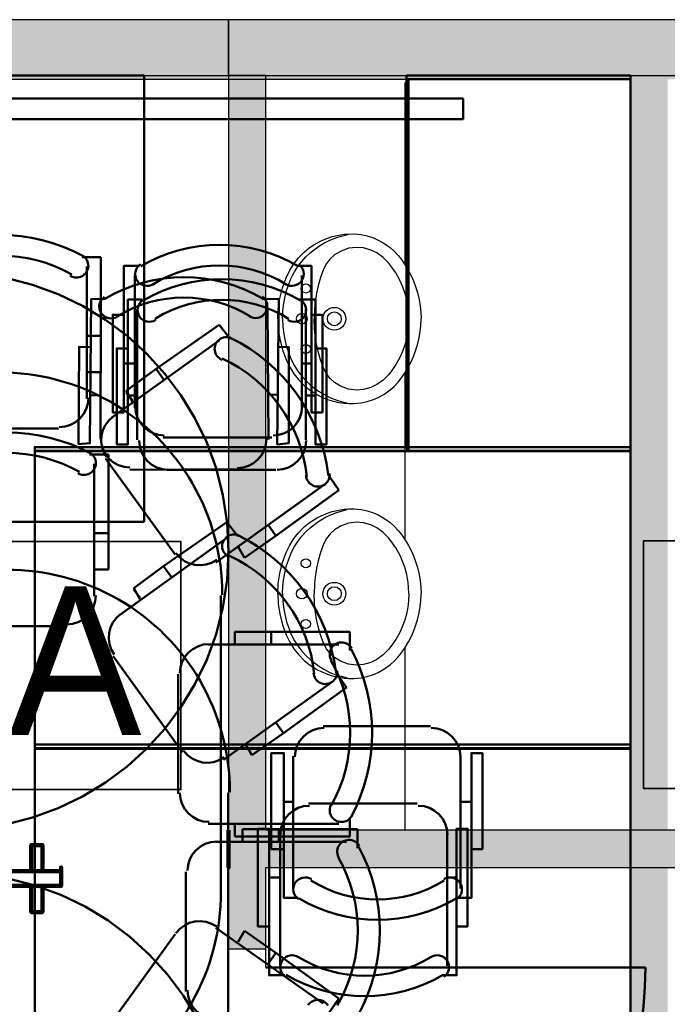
# Model space of a CAD drawing. Header units: metres. Extents: x -1 to 430, y -6 to 31.
# Tile 32 of 169: x 402.7 to 404.44, y 25.58 to 28.23. Entities that reach past the tile are written whole.
import ezdxf

# ---------------------------------------------------------------- set-up
doc = ezdxf.new("R2010")
doc.units = ezdxf.units.M
doc.linetypes.add('CONTINUA', pattern=[0])
doc.linetypes.add('VERDECKT', pattern=[9.525, 6.35, -3.175])
for name, color, linetype, lineweight in [('3D P1 MURS EXISTENTS', 7, 'CONTINUA', 25), ('3D P2 MURS', 7, 'CONTINUA', 25), ('3D P3 MURS', 7, 'CONTINUA', 25), ('3D P4 MURS', 7, 'CONTINUA', 25), ('3D P5 MURS', 7, 'CONTINUA', 25), ('3D PA MURS', 7, 'CONTINUA', 25), ('3D PA MURS NOUS', 7, 'CONTINUA', 25), ('DISPOSICIÓ FUSTERIES INT  PA', 7, 'CONTINUA', 25), ('P1 MOBLES', 7, 'CONTINUA', 25), ('P2 MOBLES 2D', 7, 'CONTINUA', 25), ('P3 MOBLES', 7, 'CONTINUA', 25), ('P4 MOBLES', 7, 'CONTINUA', 25), ('P5 MOBLES', 7, 'CONTINUA', 25), ('PA ESCALES 2D', 7, 'CONTINUA', 25), ('PA MOBLES', 7, 'CONTINUA', 25)]:
    doc.layers.add(name, color=color, linetype=linetype, lineweight=lineweight)
doc.styles.add('Century Gothic', font='txt')

# ---------------------------------------------------------------- blocks, each defined once
blk = doc.blocks.new('OBJETO_COMPLEJO_66')
at = {"layer": 'P2 MOBLES 2D', "color": 202, "linetype": 'CONTINUA', "lineweight": 50, "transparency": 33554687}
for p, q in [((403.012, 27.0989), (403.012, 27.4502)), ((403.465, 27.4502), (403.465, 27.0989)), ((402.9866, 27.2174), (403.012, 27.2174)), ((403.4904, 27.2174), (403.465, 27.2174)), ((403.3845, 27.0184), (403.0924, 27.0184)), ((403.5115, 26.3284), (403.7994, 26.3284)), ((403.4311, 25.8924), (403.4311, 26.248)), ((403.8798, 26.248), (403.8798, 25.8924)), ((403.4057, 26.1252), (403.4311, 26.1252)), ((403.9094, 26.1252), (403.8798, 26.1252))]:
    blk.add_line(p, q, dxfattribs=at)
for points in [[(403.7401, 28.0682), (404.337, 28.0682), (404.337, 27.0692), (403.7401, 27.0692), (403.7401, 28.0682)], [(404.337, 27.0692), (402.7368, 27.0692), (402.7368, 26.2692), (404.337, 26.2692), (404.337, 27.0692)]]:
    blk.add_lwpolyline(points, close=True, dxfattribs=at)
for points in [[(402.9866, 27.3444), (402.957, 27.3444), (402.957, 27.0862), (402.9866, 27.0862), (402.9866, 27.4756), (403.0247, 27.4756)], [(403.0615, 27.421), (403.0559, 27.4181), (403.0499, 27.4164), (403.0438, 27.416), (403.0378, 27.4167), (403.032, 27.4185), (403.0266, 27.4214), (403.0219, 27.4253), (403.0179, 27.4303), (403.0149, 27.436), (403.0132, 27.4419), (403.0127, 27.448), (403.0133, 27.454), (403.0151, 27.4598), (403.0179, 27.4652), (403.0218, 27.47), (403.0267, 27.4741)], [(403.4515, 27.4741), (403.4565, 27.47), (403.4604, 27.4652), (403.4632, 27.4598), (403.465, 27.454), (403.4656, 27.448), (403.4651, 27.4419), (403.4634, 27.436), (403.4604, 27.4303), (403.4564, 27.4253), (403.4516, 27.4214), (403.4463, 27.4185), (403.4405, 27.4167), (403.4345, 27.416), (403.4284, 27.4164), (403.4224, 27.4181), (403.4167, 27.421)], [(403.4904, 27.3444), (403.52, 27.3444), (403.52, 27.0862), (403.4904, 27.0862), (403.4904, 27.4756), (403.448, 27.4756)], [(403.0952, 27.018), (403.0794, 27.0196), (403.0647, 27.0242), (403.0514, 27.0314), (403.0398, 27.041), (403.0303, 27.0526), (403.023, 27.0659), (403.0185, 27.0806), (403.0169, 27.0964)], [(403.4656, 27.0964), (403.464, 27.0806), (403.4595, 27.0659), (403.4522, 27.0526), (403.4427, 27.041), (403.4311, 27.0314), (403.4178, 27.0242), (403.4031, 27.0196), (403.3873, 27.018)], [(403.4353, 26.2459), (403.4369, 26.2617), (403.4415, 26.2764), (403.4487, 26.2897), (403.4583, 26.3012), (403.4698, 26.3108), (403.4832, 26.318), (403.4979, 26.3226), (403.5136, 26.3242)], [(403.8015, 26.3242), (403.8173, 26.3226), (403.832, 26.318), (403.8453, 26.3108), (403.8569, 26.3012), (403.8664, 26.2897), (403.8736, 26.2764), (403.8782, 26.2617), (403.8798, 26.2459)], [(403.4057, 25.9982), (403.3718, 25.9982), (403.3718, 26.2565), (403.4057, 26.2565), (403.4057, 25.867), (403.4438, 25.867)], [(403.9094, 25.9982), (403.9391, 25.9982), (403.9391, 26.2565), (403.9094, 26.2565), (403.9094, 25.867), (403.8671, 25.867)], [(403.4452, 25.8639), (403.4402, 25.868), (403.4363, 25.8728), (403.4335, 25.8782), (403.4317, 25.884), (403.4311, 25.89), (403.4316, 25.8961), (403.4333, 25.902), (403.4363, 25.9077), (403.4403, 25.9127), (403.4451, 25.9166), (403.4504, 25.9195), (403.4562, 25.9213), (403.4622, 25.922), (403.4683, 25.9216), (403.4743, 25.9199), (403.48, 25.917)], [(403.8351, 25.917), (403.8408, 25.9199), (403.8468, 25.9216), (403.8529, 25.922), (403.8589, 25.9213), (403.8647, 25.9195), (403.87, 25.9166), (403.8748, 25.9127), (403.8788, 25.9077), (403.8818, 25.902), (403.8835, 25.8961), (403.884, 25.89), (403.8834, 25.884), (403.8816, 25.8782), (403.8788, 25.8728), (403.8749, 25.868), (403.87, 25.8639)]]:
    blk.add_lwpolyline(points, dxfattribs=at)
for centre, radius, start, end in [((403.2391, 27.1136), 0.4167, 59.5545, 120.4264), ((403.2391, 27.1347), 0.3405, 58.2349, 121.7418), ((403.6576, 26.2033), 0.3405, 238.2346, 301.7418), ((403.6576, 26.2244), 0.4167, 239.5541, 300.4263)]:
    blk.add_arc(centre, radius, start, end, dxfattribs=at)
blk = doc.blocks.new('OBJETO_COMPLEJO_106')
at = {"layer": 'P4 MOBLES', "color": 202, "linetype": 'CONTINUA', "lineweight": 50, "transparency": 33554687}
for p, q in [((402.8838, 27.0593), (402.9346, 27.0593)), ((402.9346, 27.0593), (402.9346, 26.8476)), ((402.8965, 26.6783), (402.8965, 27.0339)), ((403.2521, 26.8773), (403.0828, 26.7587)), ((403.2818, 26.8392), (403.2521, 26.8773)), ((402.9346, 26.8476), (402.8965, 26.8476)), ((402.9346, 26.8476), (402.9346, 26.7503)), ((402.9643, 26.6275), (403.2521, 26.8349)), ((402.9346, 26.7503), (402.8965, 26.7503)), ((402.9304, 26.7503), (402.905, 26.7503)), ((403.0828, 26.7587), (403.0024, 26.6995)), ((403.0828, 26.7587), (403.104, 26.7291)), ((403.0024, 26.6995), (403.0193, 26.6698)), ((403.0024, 26.6952), (403.0193, 26.6741)), ((402.4986, 26.5979), (402.8203, 26.5979)), ((403.1336, 26.2592), (402.9473, 26.5174)), ((403.5442, 26.4751), (403.5738, 26.4328)), ((403.5315, 26.4455), (403.2437, 26.2381)), ((403.5738, 26.4328), (403.4045, 26.31)), ((403.4045, 26.31), (403.3834, 26.3396)), ((403.4045, 26.31), (403.3199, 26.2508)), ((403.3199, 26.2508), (403.3029, 26.2804)), ((403.2564, 25.3491), (403.2564, 26.1492)), ((403.3918, 26.0518), (403.2945, 26.0518)), ((403.2945, 26.0518), (403.2945, 26.0179)), ((403.3918, 26.0518), (403.3918, 26.0179)), ((403.6035, 26.0518), (403.3918, 26.0518)), ((403.6035, 26.001), (403.6035, 26.0518)), ((403.2945, 26.0476), (403.2945, 26.0222)), ((403.2225, 26.0179), (403.5738, 26.0179)), ((403.1421, 25.6158), (403.1421, 25.9375))]:
    blk.add_line(p, q, dxfattribs=at)
for points in [[(402.8519, 27.0093), (402.8556, 27.0072), (402.8596, 27.0057), (402.8636, 27.0047), (402.8677, 27.0043), (402.8719, 27.0044), (402.876, 27.005), (402.8801, 27.0062), (402.884, 27.008), (402.8876, 27.0102), (402.8908, 27.0129), (402.8937, 27.016), (402.8961, 27.0194), (402.898, 27.023), (402.8995, 27.027), (402.9004, 27.0311), (402.9008, 27.0353), (402.9006, 27.0396), (402.8998, 27.0437), (402.8985, 27.0477), (402.8968, 27.0515), (402.8945, 27.0549), (402.8918, 27.0581), (402.8887, 27.0609), (402.8852, 27.0634)], [(403.2846, 26.8416), (403.2806, 26.843), (403.2765, 26.8439), (403.2723, 26.8443), (403.2682, 26.8441), (403.2641, 26.8433), (403.2601, 26.842), (403.2563, 26.8402), (403.2527, 26.8379), (403.2495, 26.8351), (403.2467, 26.832), (403.2444, 26.8285), (403.2425, 26.8248), (403.2412, 26.8209), (403.2403, 26.8168), (403.24, 26.8126), (403.2403, 26.8083), (403.2412, 26.8041), (403.2425, 26.8002), (403.2444, 26.7964), (403.2468, 26.793), (403.2495, 26.7899), (403.2527, 26.7872), (403.2562, 26.7849), (403.2601, 26.783)], [(402.8225, 26.6021), (402.8382, 26.6037), (402.8529, 26.6083), (402.8662, 26.6155), (402.8778, 26.625), (402.8874, 26.6366), (402.8946, 26.6499), (402.8992, 26.6646), (402.9008, 26.6804)], [(402.9679, 26.6306), (402.956, 26.6201), (402.9467, 26.6078), (402.9401, 26.5942), (402.9363, 26.5797), (402.9353, 26.5647), (402.9372, 26.5497), (402.942, 26.5351), (402.9499, 26.5213)], [(403.4856, 26.4722), (403.4861, 26.4679), (403.4872, 26.4638), (403.4888, 26.4599), (403.4909, 26.4563), (403.4934, 26.4529), (403.4964, 26.45), (403.4998, 26.4474), (403.5035, 26.4453), (403.5075, 26.4437), (403.5117, 26.4426), (403.5158, 26.4421), (403.52, 26.4422), (403.5242, 26.4429), (403.5282, 26.444), (403.5321, 26.4458), (403.5358, 26.448), (403.5391, 26.4508), (403.542, 26.4539), (403.5444, 26.4573), (403.5464, 26.461), (403.5478, 26.465), (403.5487, 26.4691), (403.5491, 26.4733), (403.5488, 26.4776)], [(403.1362, 26.2631), (403.1467, 26.2512), (403.159, 26.2419), (403.1726, 26.2353), (403.1871, 26.2315), (403.2021, 26.2305), (403.2171, 26.2324), (403.2317, 26.2372), (403.2455, 26.2451)], [(403.6082, 26.0074), (403.6058, 26.0109), (403.6029, 26.014), (403.5998, 26.0167), (403.5963, 26.019), (403.5925, 26.0208), (403.5885, 26.0221), (403.5844, 26.0228), (403.5801, 26.023), (403.5759, 26.0226), (403.5718, 26.0217), (403.5679, 26.0202), (403.5642, 26.0183), (403.5608, 26.0159), (403.5577, 26.0131), (403.5551, 26.0098), (403.5528, 26.0062), (403.5511, 26.0023), (403.5499, 25.9983), (403.5492, 25.9941), (403.5491, 25.99), (403.5495, 25.9858), (403.5505, 25.9818), (403.552, 25.9779), (403.5541, 25.9741)], [(403.2252, 26.0188), (403.2094, 26.0172), (403.1947, 26.0126), (403.1814, 26.0054), (403.1698, 25.9958), (403.1603, 25.9842), (403.1531, 25.9709), (403.1485, 25.9562), (403.1469, 25.9405)], [(403.1469, 25.6187), (403.1485, 25.6029), (403.1531, 25.5882), (403.1603, 25.5749), (403.1698, 25.5633), (403.1814, 25.5538), (403.1947, 25.5466), (403.2094, 25.542), (403.2252, 25.5404)], [(403.5541, 25.5893), (403.552, 25.5855), (403.5505, 25.5816), (403.5495, 25.5775)]]:
    blk.add_lwpolyline(points, dxfattribs=at)
for centre, radius, start, end in [((402.6617, 26.6426), 0.476, 61.7023, 118.3113), ((402.6617, 26.668), 0.3956, 60.4539, 119.5628), ((403.0731, 26.4147), 0.476, 7.3672, 63.9757), ((403.0942, 26.4274), 0.3956, 6.118, 65.2272), ((402.6635, 26.1521), 0.5971, 359.9253, 180.436), ((403.1874, 25.7795), 0.476, 331.7029, 28.3112), ((403.2085, 25.7795), 0.3956, 330.4534, 29.5621)]:
    blk.add_arc(centre, radius, start, end, dxfattribs=at)
blk = doc.blocks.new('OBJETO_COMPLEJO_194')
at = {"layer": 'P5 MOBLES', "color": 202, "linetype": 'CONTINUA', "lineweight": 50, "transparency": 33554687}
for p, q in [((402.8635, 27.5901), (402.9143, 27.5901)), ((402.9143, 27.5901), (402.9143, 27.3784)), ((402.8762, 27.2091), (402.8762, 27.5647)), ((403.2318, 27.408), (403.0625, 27.2895)), ((403.2615, 27.3699), (403.2318, 27.408)), ((402.9143, 27.3784), (402.8762, 27.3784)), ((402.9143, 27.3784), (402.9143, 27.281)), ((402.944, 27.1583), (403.2318, 27.3657)), ((402.9143, 27.281), (402.8762, 27.281)), ((402.9101, 27.281), (402.8847, 27.281)), ((403.0625, 27.2895), (402.9821, 27.2302)), ((403.0625, 27.2895), (403.0837, 27.2599)), ((402.9821, 27.2302), (402.999, 27.2006)), ((402.9821, 27.226), (402.999, 27.2049)), ((402.4783, 27.1287), (402.8, 27.1287)), ((403.1133, 26.79), (402.927, 27.0482)), ((403.5239, 27.0059), (403.5535, 26.9636)), ((403.5112, 26.9763), (403.2234, 26.7688)), ((403.5535, 26.9636), (403.3842, 26.8408)), ((403.3842, 26.8408), (403.3631, 26.8704)), ((403.3842, 26.8408), (403.2996, 26.7815)), ((403.2996, 26.7815), (403.2826, 26.8112)), ((403.2361, 25.8799), (403.2361, 26.6799)), ((403.3715, 26.5826), (403.2742, 26.5826)), ((403.2742, 26.5826), (403.2742, 26.5487)), ((403.3715, 26.5826), (403.3715, 26.5487)), ((403.5832, 26.5826), (403.3715, 26.5826)), ((403.5832, 26.5318), (403.5832, 26.5826)), ((403.2742, 26.5783), (403.2742, 26.5529)), ((403.2022, 26.5487), (403.5535, 26.5487)), ((403.1218, 26.1466), (403.1218, 26.4683)), ((403.5832, 26.0831), (403.5832, 26.0323)), ((403.5535, 26.0661), (403.2022, 26.0661)), ((403.2742, 26.0323), (403.2742, 26.0661)), ((403.3715, 26.0323), (403.3715, 26.0661)), ((403.3715, 26.0323), (403.2742, 26.0323)), ((403.5832, 26.0323), (403.3715, 26.0323)), ((403.5112, 25.5835), (403.2234, 25.7867)), ((403.1133, 25.7698), (402.927, 25.5116)), ((403.2996, 25.7783), (403.2826, 25.7486)), ((403.3842, 25.719), (403.2996, 25.7783)), ((403.3842, 25.719), (403.3631, 25.6894)), ((403.5535, 25.5962), (403.3842, 25.719)), ((403.5239, 25.5539), (403.5535, 25.5962))]:
    blk.add_line(p, q, dxfattribs=at)
for points in [[(402.8316, 27.5401), (402.8353, 27.538), (402.8392, 27.5365), (402.8433, 27.5355), (402.8474, 27.5351), (402.8516, 27.5352), (402.8557, 27.5358), (402.8598, 27.537), (402.8637, 27.5388), (402.8673, 27.541), (402.8705, 27.5437), (402.8734, 27.5468), (402.8758, 27.5502), (402.8777, 27.5538), (402.8792, 27.5577), (402.8801, 27.5619), (402.8805, 27.5661), (402.8803, 27.5704), (402.8795, 27.5745), (402.8782, 27.5785), (402.8765, 27.5822), (402.8742, 27.5857), (402.8715, 27.5889), (402.8684, 27.5917), (402.8648, 27.5941)], [(403.2643, 27.3724), (403.2603, 27.3738), (403.2562, 27.3747), (403.252, 27.375), (403.2479, 27.3748), (403.2438, 27.3741), (403.2398, 27.3728), (403.236, 27.371), (403.2324, 27.3687), (403.2292, 27.3659), (403.2264, 27.3628), (403.2241, 27.3593), (403.2222, 27.3556), (403.2208, 27.3516), (403.22, 27.3476), (403.2197, 27.3434), (403.22, 27.3391), (403.2209, 27.3349), (403.2222, 27.3309), (403.2241, 27.3272), (403.2265, 27.3238), (403.2292, 27.3207), (403.2324, 27.3179), (403.2359, 27.3156), (403.2398, 27.3138)], [(402.8022, 27.1329), (402.8179, 27.1345), (402.8326, 27.139), (402.8459, 27.1463), (402.8575, 27.1558), (402.8671, 27.1674), (402.8743, 27.1807), (402.8789, 27.1954), (402.8805, 27.2112)], [(402.9476, 27.1614), (402.9357, 27.1509), (402.9264, 27.1386), (402.9198, 27.125), (402.916, 27.1105), (402.915, 27.0955), (402.9169, 27.0805), (402.9217, 27.0659), (402.9296, 27.0521)], [(403.4653, 27.003), (403.4658, 26.9987), (403.4669, 26.9946), (403.4685, 26.9907), (403.4706, 26.9871), (403.4731, 26.9837), (403.4761, 26.9807), (403.4795, 26.9782), (403.4832, 26.976), (403.4872, 26.9744), (403.4913, 26.9734), (403.4955, 26.9729), (403.4997, 26.973), (403.5039, 26.9736), (403.5079, 26.9748), (403.5118, 26.9765), (403.5155, 26.9788), (403.5188, 26.9815), (403.5217, 26.9847), (403.5241, 26.9881), (403.5261, 26.9918), (403.5275, 26.9958), (403.5284, 26.9999), (403.5288, 27.0041), (403.5285, 27.0084)], [(403.1159, 26.7939), (403.1264, 26.782), (403.1387, 26.7727), (403.1523, 26.7661), (403.1668, 26.7623), (403.1818, 26.7613), (403.1968, 26.7631), (403.2114, 26.768), (403.2252, 26.7759)], [(403.5879, 26.5382), (403.5855, 26.5417), (403.5826, 26.5448), (403.5795, 26.5475), (403.576, 26.5498), (403.5722, 26.5516), (403.5682, 26.5528), (403.5641, 26.5536), (403.5598, 26.5538), (403.5556, 26.5534), (403.5515, 26.5525), (403.5476, 26.551), (403.5439, 26.5491), (403.5405, 26.5467), (403.5374, 26.5438), (403.5347, 26.5406), (403.5325, 26.537), (403.5307, 26.5331), (403.5295, 26.529), (403.5289, 26.5249), (403.5288, 26.5208), (403.5292, 26.5166), (403.5302, 26.5126), (403.5317, 26.5086), (403.5338, 26.5049)], [(403.2049, 26.5496), (403.1891, 26.548), (403.1744, 26.5434), (403.1611, 26.5362), (403.1495, 26.5266), (403.14, 26.515), (403.1328, 26.5017), (403.1282, 26.487), (403.1266, 26.4712)], [(403.1266, 26.1495), (403.1282, 26.1337), (403.1328, 26.119), (403.14, 26.1057), (403.1495, 26.0941), (403.1611, 26.0846), (403.1744, 26.0773), (403.1891, 26.0728), (403.2049, 26.0712)], [(403.5338, 26.1201), (403.5317, 26.1163), (403.5302, 26.1123), (403.5292, 26.1082), (403.5288, 26.1041), (403.5289, 26.0999), (403.5296, 26.0957), (403.5308, 26.0916), (403.5326, 26.0877), (403.535, 26.0841), (403.5377, 26.0809), (403.5408, 26.078), (403.5443, 26.0757), (403.548, 26.0738), (403.552, 26.0724), (403.5562, 26.0715), (403.5604, 26.0712), (403.5647, 26.0715), (403.5689, 26.0723), (403.5729, 26.0737), (403.5766, 26.0756), (403.5801, 26.0779), (403.5832, 26.0808), (403.586, 26.084), (403.5883, 26.0876)], [(403.2252, 25.7898), (403.2114, 25.7977), (403.1968, 25.8026), (403.1818, 25.8045), (403.1668, 25.8034), (403.1523, 25.7996), (403.1387, 25.793), (403.1264, 25.7837), (403.1159, 25.7718)], [(403.5241, 25.5776), (403.5217, 25.5811), (403.5188, 25.5842), (403.5155, 25.5869), (403.5118, 25.5892), (403.5079, 25.5909), (403.5039, 25.5921), (403.4997, 25.5927), (403.4955, 25.5928), (403.4913, 25.5923), (403.4872, 25.5913), (403.4832, 25.5897), (403.4795, 25.5875), (403.4761, 25.585), (403.4731, 25.582), (403.4706, 25.5787)]]:
    blk.add_lwpolyline(points, dxfattribs=at)
for centre, radius, start, end in [((402.6414, 27.1734), 0.476, 61.7023, 118.3113), ((402.6414, 27.1987), 0.3956, 60.4539, 119.5628), ((403.0528, 26.9455), 0.476, 7.3672, 63.9757), ((403.0739, 26.9582), 0.3956, 6.118, 65.2272), ((402.6432, 26.6828), 0.5971, 359.9253, 180.436), ((403.1671, 26.3103), 0.476, 331.7029, 28.3112), ((403.1882, 26.3103), 0.3956, 330.4534, 29.5621), ((402.6394, 25.8812), 0.5971, 179.9253, 0.4359)]:
    blk.add_arc(centre, radius, start, end, dxfattribs=at)

msp = doc.modelspace()

# ---------------------------------------------------------------- hatches: boundary and pattern name
at = {"layer": '3D P1 MURS EXISTENTS', "linetype": 'CONTINUA', "lineweight": 18, "true_color": 0xa0a0a0, "transparency": 33554687}
for points in [[(426.8464, 28.2282), (401.2904, 28.2282), (401.2607, 28.0782), (426.8153, 28.0782)], [(404.4366, 23.5195), (404.4366, 28.0782), (404.3366, 28.0782), (404.3366, 23.5195)]]:
    msp.add_hatch(color=253, dxfattribs=at).paths.add_polyline_path(points)
at = {"layer": '3D P2 MURS', "linetype": 'CONTINUA', "lineweight": 18, "true_color": 0xa0a0a0, "transparency": 33554687}
for points in [[(426.8464, 28.2282), (401.2904, 28.2282), (401.2587, 28.0682), (415.7808, 28.0682), (415.7808, 28.0683), (415.9308, 28.0683), (415.9308, 28.0682), (426.8132, 28.0682)], [(404.437, 23.5195), (404.437, 28.0682), (404.337, 28.0682), (404.337, 23.5195)]]:
    msp.add_hatch(color=253, dxfattribs=at).paths.add_polyline_path(points)
at = {"layer": '3D P3 MURS', "linetype": 'CONTINUA', "lineweight": 18, "true_color": 0xa0a0a0, "transparency": 33554687}
for points in [[(426.8464, 28.2282), (401.2904, 28.2282), (401.2587, 28.0682), (426.8132, 28.0682)], [(404.437, 23.5195), (404.437, 28.0682), (404.337, 28.0682), (404.337, 23.4217), (404.341, 23.4217), (404.341, 23.5195)]]:
    msp.add_hatch(color=253, dxfattribs=at).paths.add_polyline_path(points)
at = {"layer": '3D P4 MURS', "linetype": 'CONTINUA', "lineweight": 18, "true_color": 0xa0a0a0, "transparency": 33554687}
for points in [[(426.8464, 28.2282), (401.2904, 28.2282), (401.2587, 28.0682), (426.8132, 28.0682)], [(404.437, 23.5195), (404.437, 28.0682), (404.337, 28.0682), (404.337, 23.5195)]]:
    msp.add_hatch(color=253, dxfattribs=at).paths.add_polyline_path(points)
at = {"layer": '3D P5 MURS', "linetype": 'CONTINUA', "lineweight": 18, "true_color": 0xa0a0a0, "transparency": 33554687}
for points in [[(426.8464, 28.2282), (401.2904, 28.2282), (401.2587, 28.0682), (426.8133, 28.0682)], [(404.437, 25.2472), (404.437, 28.0682), (404.337, 28.0682), (404.337, 25.2472)]]:
    msp.add_hatch(color=253, dxfattribs=at).paths.add_polyline_path(points)
at = {"layer": '3D PA MURS', "linetype": 'CONTINUA', "lineweight": 18, "true_color": 0xa0a0a0, "transparency": 33554687}
for points in [[(405.7759, 28.2282), (403.2571, 28.2282), (403.2571, 28.0782), (405.6759, 28.0782), (405.6759, 28.0801), (405.7759, 28.0801)], [(403.3571, 25.7296), (403.3571, 28.0782), (403.2571, 28.0782), (403.2571, 25.7296)], [(403.3571, 25.9491), (404.7069, 25.9491), (404.7069, 26.0491), (403.3571, 26.0491)]]:
    msp.add_hatch(color=253, dxfattribs=at).paths.add_polyline_path(points)
at = {"layer": '3D PA MURS NOUS', "linetype": 'CONTINUA', "lineweight": 18, "transparency": 33554687}
msp.add_hatch(color=220, dxfattribs=at).paths.add_polyline_path([(403.2571, 28.2282), (401.4587, 28.2282), (401.4587, 28.0782), (403.2571, 28.0782)])

# ---------------------------------------------------------------- linework, layer by layer
at = {"layer": '3D P1 MURS EXISTENTS', "color": 7, "linetype": 'CONTINUA', "lineweight": 25, "transparency": 33554687}
for p, q in [((426.8464, 28.2282), (401.2904, 28.2282)), ((401.2607, 28.0782), (404.3366, 28.0782)), ((404.3366, 28.0782), (404.3366, 23.5195))]:
    msp.add_line(p, q, dxfattribs=at)
at = {"layer": '3D P2 MURS', "color": 7, "linetype": 'CONTINUA', "lineweight": 25, "transparency": 33554687}
for p, q in [((426.8464, 28.2282), (401.2904, 28.2282)), ((401.2587, 28.0682), (404.337, 28.0682)), ((404.337, 28.0682), (404.337, 23.5195))]:
    msp.add_line(p, q, dxfattribs=at)
at = {"layer": '3D P3 MURS', "color": 7, "linetype": 'CONTINUA', "lineweight": 25, "transparency": 33554687}
for p, q in [((426.8464, 28.2282), (401.2904, 28.2282)), ((401.2587, 28.0682), (404.337, 28.0682)), ((404.337, 28.0682), (404.337, 23.4217))]:
    msp.add_line(p, q, dxfattribs=at)
at = {"layer": '3D P4 MURS', "color": 7, "linetype": 'CONTINUA', "lineweight": 25, "transparency": 33554687}
for p, q in [((426.8464, 28.2282), (401.2904, 28.2282)), ((401.2587, 28.0682), (404.337, 28.0682)), ((404.337, 28.0682), (404.337, 23.5195))]:
    msp.add_line(p, q, dxfattribs=at)
at = {"layer": '3D P5 MURS', "color": 7, "linetype": 'CONTINUA', "lineweight": 25, "transparency": 33554687}
for p, q in [((426.8464, 28.2282), (401.2904, 28.2282)), ((401.2587, 28.0682), (404.337, 28.0682)), ((404.337, 28.0682), (404.337, 25.2472))]:
    msp.add_line(p, q, dxfattribs=at)
at = {"layer": '3D PA MURS', "color": 7, "linetype": 'CONTINUA', "lineweight": 25, "transparency": 33554687}
for p, q in [((405.7759, 28.2282), (403.2571, 28.2282)), ((403.2571, 28.2282), (403.2571, 28.0782)), ((403.2571, 28.0782), (403.3571, 28.0782)), ((403.3571, 28.0782), (403.2571, 28.0782)), ((403.2571, 28.0782), (403.2571, 25.7296)), ((403.3571, 28.0782), (405.6759, 28.0782)), ((403.3571, 26.0491), (403.3571, 28.0782)), ((404.7069, 26.0491), (403.3571, 26.0491)), ((403.3571, 25.9491), (404.7069, 25.9491)), ((403.3571, 25.7296), (403.3571, 25.9491)), ((403.3571, 25.7296), (403.2571, 25.7296)), ((403.3571, 25.6796), (403.3571, 25.7296))]:
    msp.add_line(p, q, dxfattribs=at)
at = {"layer": '3D PA MURS', "color": 202, "linetype": 'CONTINUA', "lineweight": 50, "transparency": 33554687}
msp.add_line((403.3571, 25.6796), (404.3771, 25.6796), dxfattribs=at)
msp.add_arc((403.3571, 25.6796), 1.02, 270, 0, dxfattribs=at)
at = {"layer": '3D PA MURS NOUS', "color": 7, "linetype": 'CONTINUA', "lineweight": 25, "transparency": 33554687}
for p, q in [((403.2571, 28.2282), (401.4587, 28.2282)), ((403.2571, 28.0782), (403.2571, 28.2282)), ((401.4587, 28.0782), (403.2571, 28.0782))]:
    msp.add_line(p, q, dxfattribs=at)
at = {"layer": '3D PA MURS NOUS', "color": 240, "linetype": 'CONTINUA', "lineweight": 140, "transparency": 33554687}
for points in [[(403.2571, 26.0491), (403.2571, 25.9991), (403.2571, 25.9491), (403.2571, 25.9991), (403.2571, 26.0491)], [(402.7571, 25.9391), (402.7271, 25.9391), (402.7271, 26.0091), (402.7571, 26.0091), (402.7571, 25.9391)], [(402.8071, 25.9391), (401.8571, 25.9391), (401.8571, 25.9491), (401.8571, 25.8991), (402.8071, 25.8991), (402.8071, 25.9491), (402.8071, 25.9391)], [(402.7571, 25.8991), (402.7271, 25.8991), (402.7271, 25.8291), (402.7571, 25.8291), (402.7571, 25.8991)]]:
    msp.add_lwpolyline(points, close=True, dxfattribs=at)
at = {"layer": 'DISPOSICIÓ FUSTERIES INT  PA', "color": 2, "linetype": 'CONTINUA', "lineweight": 35, "transparency": 33554687}
for points in [[(401.9458, 26.1582), (403.1293, 26.1582), (403.1293, 26.8249), (401.9458, 26.8249), (401.9458, 26.1582)], [(404.372, 26.1609), (405.5555, 26.1609), (405.5555, 26.8275), (404.372, 26.8275), (404.372, 26.1609)]]:
    msp.add_lwpolyline(points, dxfattribs=at)
at = {"layer": 'P1 MOBLES', "color": 202, "linetype": 'CONTINUA', "lineweight": 50, "transparency": 33554687}
for p, q in [((403.0054, 27.1851), (403.0054, 27.5407)), ((403.4541, 27.5407), (403.4541, 27.1851)), ((402.9758, 27.3036), (403.0054, 27.3036)), ((403.4795, 27.3036), (403.4541, 27.3036)), ((403.3737, 27.1046), (403.0816, 27.1046)), ((403.7637, 26.1207), (403.4716, 26.1207)), ((403.3954, 26.0403), (403.3954, 25.6847)), ((403.8441, 25.6847), (403.8441, 26.0403)), ((403.3658, 25.9218), (403.3954, 25.9218)), ((403.8695, 25.9218), (403.8441, 25.9218))]:
    msp.add_line(p, q, dxfattribs=at)
for points in [[(403.7355, 28.0782), (404.3366, 28.0782), (404.3366, 27.0792), (403.7355, 27.0792), (403.7355, 28.0782)], [(404.3366, 27.0792), (402.7365, 27.0792), (402.7365, 26.2792), (404.3366, 26.2792), (404.3366, 27.0792)]]:
    msp.add_lwpolyline(points, close=True, dxfattribs=at)
for points in [[(402.9758, 27.4348), (402.9461, 27.4348), (402.9461, 27.1724), (402.9758, 27.1724), (402.9758, 27.5661), (403.0181, 27.5661)], [(403.0552, 27.5176), (403.0495, 27.5147), (403.0435, 27.513), (403.0374, 27.5126), (403.0314, 27.5133), (403.0256, 27.5151), (403.0203, 27.518), (403.0155, 27.522), (403.0115, 27.5269), (403.0085, 27.5326), (403.0068, 27.5385), (403.0063, 27.5446), (403.0069, 27.5506), (403.0087, 27.5564), (403.0115, 27.5618), (403.0154, 27.5666), (403.0203, 27.5707)], [(403.4452, 27.5707), (403.4501, 27.5666), (403.454, 27.5618), (403.4568, 27.5564), (403.4586, 27.5506), (403.4592, 27.5446), (403.4587, 27.5385), (403.457, 27.5326), (403.454, 27.5269), (403.45, 27.522), (403.4452, 27.518), (403.4399, 27.5151), (403.4341, 27.5133), (403.4281, 27.5126), (403.422, 27.513), (403.416, 27.5147), (403.4103, 27.5176)], [(403.4795, 27.4348), (403.5091, 27.4348), (403.5091, 27.1724), (403.4795, 27.1724), (403.4795, 27.5661), (403.4414, 27.5661)], [(403.0846, 27.1104), (403.0688, 27.112), (403.0541, 27.1166), (403.0408, 27.1238), (403.0292, 27.1333), (403.0196, 27.1449), (403.0124, 27.1582), (403.0079, 27.1729), (403.0063, 27.1887)], [(403.455, 27.1887), (403.4534, 27.1729), (403.4488, 27.1582), (403.4416, 27.1449), (403.4321, 27.1333), (403.4205, 27.1238), (403.4072, 27.1166), (403.3925, 27.112), (403.3767, 27.1104)], [(403.4746, 26.115), (403.4588, 26.1134), (403.4441, 26.1088), (403.4308, 26.1016), (403.4192, 26.092), (403.4096, 26.0804), (403.4024, 26.0671), (403.3979, 26.0524), (403.3963, 26.0367)], [(403.845, 26.0367), (403.8434, 26.0524), (403.8388, 26.0671), (403.8316, 26.0804), (403.8221, 26.092), (403.8105, 26.1016), (403.7972, 26.1088), (403.7825, 26.1134), (403.7667, 26.115)], [(403.3658, 25.7905), (403.3361, 25.7905), (403.3361, 26.053), (403.3658, 26.053), (403.3658, 25.6593), (403.4081, 25.6593)], [(403.8695, 25.7905), (403.8991, 25.7905), (403.8991, 26.053), (403.8695, 26.053), (403.8695, 25.6593), (403.8314, 25.6593)], [(403.4452, 25.7078), (403.4395, 25.7107), (403.4335, 25.7123), (403.4274, 25.7128), (403.4214, 25.7121), (403.4156, 25.7103), (403.4103, 25.7074), (403.4055, 25.7034), (403.4015, 25.6985), (403.3985, 25.6928), (403.3968, 25.6868), (403.3963, 25.6808), (403.3969, 25.6747), (403.3987, 25.6689), (403.4015, 25.6636), (403.4054, 25.6587), (403.4103, 25.6547)], [(403.8352, 25.6547), (403.8401, 25.6587), (403.844, 25.6636), (403.8468, 25.6689), (403.8486, 25.6747), (403.8492, 25.6808), (403.8487, 25.6868), (403.847, 25.6928), (403.844, 25.6985), (403.84, 25.7034), (403.8352, 25.7074), (403.8299, 25.7103), (403.8241, 25.7121), (403.8181, 25.7128), (403.812, 25.7123), (403.806, 25.7107), (403.8003, 25.7078)]]:
    msp.add_lwpolyline(points, dxfattribs=at)
for centre, radius, start, end in [((403.2327, 27.2059), 0.4167, 59.5544, 120.4263), ((403.2327, 27.2271), 0.3405, 58.2346, 121.7413), ((403.6227, 25.9983), 0.3405, 238.2587, 301.7654), ((403.6227, 26.0194), 0.4167, 239.5737, 300.4456)]:
    msp.add_arc(centre, radius, start, end, dxfattribs=at)
at = {"layer": 'P3 MOBLES', "color": 202, "linetype": 'CONTINUA', "lineweight": 50, "transparency": 33554687}
for p, q in [((402.9129, 27.1016), (402.9139, 27.4545)), ((403.3615, 27.4531), (403.3646, 27.0994)), ((402.8872, 27.2183), (402.913, 27.2178)), ((403.3912, 27.2193), (403.3613, 27.2206)), ((403.2851, 27.0195), (402.9921, 27.018))]:
    msp.add_line(p, q, dxfattribs=at)
for points in [[(403.737, 27.0682), (404.337, 27.0682), (404.337, 28.0682), (403.737, 28.0682), (403.737, 27.0682)], [(404.337, 26.2682), (402.737, 26.2682), (402.737, 27.0682), (404.337, 27.0682), (404.337, 26.2682)], [(404.337, 26.2682), (402.737, 26.2682), (402.737, 25.4681), (404.337, 25.4681), (404.337, 26.2682)]]:
    msp.add_lwpolyline(points, close=True, dxfattribs=at)
for points in [[(402.9589, 27.43), (402.9532, 27.4271), (402.9472, 27.4254), (402.9411, 27.4249), (402.9351, 27.4256), (402.9293, 27.4275), (402.924, 27.4304), (402.9192, 27.4343), (402.9152, 27.4393), (402.9122, 27.4449), (402.9105, 27.4509), (402.91, 27.457), (402.9106, 27.463), (402.9124, 27.4688), (402.9152, 27.4742), (402.9191, 27.479), (402.9241, 27.4831)], [(403.3472, 27.4842), (403.3521, 27.4801), (403.356, 27.4753), (403.3588, 27.4699), (403.3606, 27.4641), (403.3612, 27.4581), (403.3607, 27.452), (403.359, 27.446), (403.356, 27.4404), (403.352, 27.4354), (403.3472, 27.4315), (403.3419, 27.4286), (403.3361, 27.4267), (403.3301, 27.426), (403.324, 27.4265), (403.318, 27.4282), (403.3123, 27.4311)], [(402.8855, 27.3478), (402.8556, 27.3491), (402.8541, 27.0867), (402.8848, 27.0896), (402.8879, 27.4766), (402.9269, 27.4779)], [(403.3894, 27.3488), (403.4193, 27.3476), (403.4187, 27.0894), (403.388, 27.0865), (403.3918, 27.4776), (403.3487, 27.477)], [(402.9922, 27.0245), (402.9764, 27.0261), (402.9617, 27.0307), (402.9484, 27.0379), (402.9368, 27.0475), (402.9273, 27.059), (402.92, 27.0724), (402.9155, 27.0871), (402.9139, 27.1028)], [(403.3587, 27.1009), (403.3571, 27.0851), (403.3525, 27.0704), (403.3453, 27.0571), (403.3357, 27.0455), (403.3241, 27.036), (403.3108, 27.0288), (403.2961, 27.0242), (403.2803, 27.0226)]]:
    msp.add_lwpolyline(points, dxfattribs=at)
for centre, radius, start, end in [((403.1372, 27.1192), 0.4167, 59.5494, 120.4215), ((403.1369, 27.1408), 0.3405, 58.2298, 121.7369)]:
    msp.add_arc(centre, radius, start, end, dxfattribs=at)
at = {"layer": 'P4 MOBLES', "color": 202, "linetype": 'CONTINUA', "lineweight": 50, "transparency": 33554687}
msp.add_lwpolyline([(401.8594, 27.9609), (403.8871, 27.9609), (403.8871, 28.016), (401.8594, 28.016), (401.8594, 27.9609)], close=True, dxfattribs=at)
at = {"layer": 'PA ESCALES 2D', "color": 7, "linetype": 'CONTINUA', "lineweight": 25, "transparency": 33554687}
for p, q in [((403.7316, 27.5685), (403.7316, 28.0596)), ((403.5061, 27.6338), (403.5232, 27.6409)), ((403.5232, 27.6409), (403.5359, 27.645)), ((403.5296, 27.6357), (403.5481, 27.6429)), ((403.5359, 27.645), (403.5531, 27.649)), ((403.5481, 27.6429), (403.5592, 27.6463)), ((403.5531, 27.649), (403.5679, 27.6512)), ((403.5592, 27.6463), (403.5755, 27.6502)), ((403.5679, 27.6512), (403.5793, 27.652)), ((403.5793, 27.652), (403.5933, 27.6522)), ((403.5933, 27.6522), (403.6133, 27.6503)), ((403.6133, 27.6503), (403.6297, 27.6468)), ((403.6297, 27.6468), (403.6468, 27.6413)), ((403.6468, 27.6413), (403.6594, 27.6358)), ((403.4606, 27.6035), (403.4741, 27.6146)), ((403.4741, 27.6146), (403.4858, 27.6226)), ((403.4764, 27.6014), (403.4986, 27.6185)), ((403.4858, 27.6226), (403.496, 27.6286)), ((403.496, 27.6286), (403.5061, 27.6338)), ((403.4986, 27.6185), (403.5131, 27.6274)), ((403.5131, 27.6274), (403.5296, 27.6357)), ((403.5796, 27.6136), (403.5574, 27.6054)), ((403.6008, 27.6162), (403.5796, 27.6136)), ((403.6195, 27.6147), (403.6008, 27.6162)), ((403.6397, 27.6089), (403.6195, 27.6147)), ((403.6594, 27.6358), (403.6743, 27.6276)), ((403.6743, 27.6276), (403.6912, 27.6155)), ((403.6912, 27.6155), (403.7019, 27.6059)), ((403.4324, 27.5721), (403.4449, 27.5878)), ((403.4449, 27.5878), (403.4606, 27.6035)), ((403.4541, 27.5784), (403.4648, 27.5903)), ((403.4648, 27.5903), (403.4764, 27.6014)), ((403.5305, 27.5853), (403.5202, 27.5724)), ((403.5421, 27.5957), (403.5305, 27.5853)), ((403.5574, 27.6054), (403.5421, 27.5957)), ((403.6551, 27.6011), (403.6397, 27.6089)), ((403.6722, 27.5889), (403.6551, 27.6011)), ((403.6875, 27.5737), (403.6722, 27.5889)), ((403.7019, 27.6059), (403.7127, 27.5943)), ((403.7127, 27.5943), (403.7213, 27.5835)), ((403.4214, 27.5548), (403.4324, 27.5721)), ((403.4345, 27.5506), (403.4436, 27.5647)), ((403.4436, 27.5647), (403.4541, 27.5784)), ((403.5202, 27.5724), (403.5118, 27.5571)), ((403.6979, 27.5602), (403.6875, 27.5737)), ((403.7064, 27.5475), (403.6979, 27.5602)), ((403.7213, 27.5835), (403.7317, 27.5685)), ((403.7317, 27.5685), (403.7407, 27.5534)), ((403.4018, 27.5077), (403.4115, 27.5346)), ((403.4115, 27.5346), (403.4214, 27.5548)), ((403.4244, 27.5312), (403.4291, 27.5409)), ((403.4291, 27.5409), (403.4345, 27.5506)), ((403.5038, 27.5347), (403.4976, 27.5126)), ((403.5118, 27.5571), (403.5038, 27.5347)), ((403.7171, 27.5283), (403.7064, 27.5475)), ((403.7407, 27.5534), (403.7485, 27.5382)), ((403.7485, 27.5382), (403.7539, 27.5259)), ((403.3945, 27.4782), (403.4018, 27.5077)), ((403.4131, 27.5001), (403.4178, 27.5146)), ((403.4178, 27.5146), (403.4244, 27.5312)), ((403.4976, 27.5126), (403.4932, 27.4926)), ((403.7238, 27.5137), (403.7171, 27.5283)), ((403.7306, 27.4951), (403.7238, 27.5137)), ((403.7539, 27.5259), (403.7597, 27.5107)), ((403.7597, 27.5107), (403.7646, 27.4947)), ((403.4056, 27.4657), (403.4081, 27.4795)), ((403.4081, 27.4795), (403.4131, 27.5001)), ((403.4932, 27.4926), (403.4895, 27.4689)), ((403.7357, 27.4761), (403.7306, 27.4951)), ((403.7646, 27.4947), (403.7691, 27.4757)), ((403.3907, 27.4517), (403.3945, 27.4782)), ((403.4032, 27.4454), (403.4056, 27.4657)), ((403.4895, 27.4689), (403.4877, 27.4504)), ((403.7396, 27.4542), (403.7357, 27.4761)), ((403.7409, 27.4416), (403.7396, 27.4542)), ((403.7691, 27.4757), (403.772, 27.4583)), ((403.772, 27.4583), (403.7735, 27.443)), ((403.3894, 27.4242), (403.3907, 27.4517)), ((403.4024, 27.4242), (403.4032, 27.4454)), ((403.4877, 27.4504), (403.4867, 27.4242)), ((403.7416, 27.4242), (403.7409, 27.4416)), ((403.7735, 27.443), (403.7742, 27.4242)), ((403.3894, 27.4242), (403.3907, 27.3967)), ((403.4024, 27.4242), (403.4032, 27.4029)), ((403.4032, 27.4029), (403.4056, 27.3827)), ((403.4877, 27.398), (403.4867, 27.4242)), ((403.7409, 27.4068), (403.7396, 27.3941)), ((403.7416, 27.4242), (403.7409, 27.4068)), ((403.772, 27.3901), (403.7735, 27.4053)), ((403.7735, 27.4053), (403.7742, 27.4242)), ((403.3907, 27.3967), (403.3945, 27.3701)), ((403.4056, 27.3827), (403.4081, 27.3688)), ((403.4895, 27.3794), (403.4877, 27.398)), ((403.4932, 27.3558), (403.4895, 27.3794)), ((403.7396, 27.3941), (403.7357, 27.3723)), ((403.7691, 27.3727), (403.772, 27.3901)), ((403.3945, 27.3701), (403.4018, 27.3406)), ((403.4081, 27.3688), (403.4131, 27.3483)), ((403.4131, 27.3483), (403.4178, 27.3338)), ((403.4976, 27.3357), (403.4932, 27.3558)), ((403.7306, 27.3533), (403.7238, 27.3347)), ((403.7357, 27.3723), (403.7306, 27.3533)), ((403.7597, 27.3377), (403.7646, 27.3537)), ((403.7646, 27.3537), (403.7691, 27.3727)), ((403.4018, 27.3406), (403.4115, 27.3137)), ((403.4178, 27.3338), (403.4244, 27.3171)), ((403.5038, 27.3137), (403.4976, 27.3357)), ((403.7171, 27.3201), (403.7064, 27.3009)), ((403.7238, 27.3347), (403.7171, 27.3201)), ((403.7485, 27.3101), (403.7539, 27.3224)), ((403.7539, 27.3224), (403.7597, 27.3377)), ((403.4115, 27.3137), (403.4214, 27.2936)), ((403.4214, 27.2936), (403.4324, 27.2762)), ((403.4244, 27.3171), (403.4291, 27.3075)), ((403.4291, 27.3075), (403.4345, 27.2977)), ((403.4345, 27.2977), (403.4436, 27.2837)), ((403.5118, 27.2913), (403.5038, 27.3137)), ((403.7064, 27.3009), (403.6979, 27.2881)), ((403.7317, 27.2799), (403.7407, 27.295)), ((403.7407, 27.295), (403.7485, 27.3101)), ((403.4324, 27.2762), (403.4449, 27.2605)), ((403.4436, 27.2837), (403.4541, 27.27)), ((403.4541, 27.27), (403.4648, 27.258)), ((403.5202, 27.276), (403.5118, 27.2913)), ((403.5305, 27.2631), (403.5202, 27.276)), ((403.6875, 27.2747), (403.6722, 27.2594)), ((403.6979, 27.2881), (403.6875, 27.2747)), ((403.7213, 27.2649), (403.7317, 27.2799)), ((403.7316, 26.8293), (403.7316, 27.2798)), ((403.4449, 27.2605), (403.4606, 27.2448)), ((403.4606, 27.2448), (403.4741, 27.2338)), ((403.4648, 27.258), (403.4764, 27.2469)), ((403.4764, 27.2469), (403.4986, 27.2299)), ((403.5421, 27.2526), (403.5305, 27.2631)), ((403.5574, 27.2429), (403.5421, 27.2526)), ((403.5796, 27.2348), (403.5574, 27.2429)), ((403.6551, 27.2472), (403.6397, 27.2394)), ((403.6722, 27.2594), (403.6551, 27.2472)), ((403.6912, 27.2328), (403.7019, 27.2424)), ((403.7019, 27.2424), (403.7127, 27.2541)), ((403.7127, 27.2541), (403.7213, 27.2649)), ((403.4741, 27.2338), (403.4858, 27.2258)), ((403.4858, 27.2258), (403.496, 27.2197)), ((403.496, 27.2197), (403.5061, 27.2146)), ((403.4986, 27.2299), (403.5131, 27.221)), ((403.5061, 27.2146), (403.5232, 27.2075)), ((403.5131, 27.221), (403.5296, 27.2127)), ((403.6008, 27.2321), (403.5796, 27.2348)), ((403.6195, 27.2336), (403.6008, 27.2321)), ((403.6397, 27.2394), (403.6195, 27.2336)), ((403.6594, 27.2125), (403.6743, 27.2207)), ((403.6743, 27.2207), (403.6912, 27.2328)), ((403.5232, 27.2075), (403.5359, 27.2034)), ((403.5296, 27.2127), (403.5481, 27.2054)), ((403.5359, 27.2034), (403.5531, 27.1993)), ((403.5481, 27.2054), (403.5592, 27.202)), ((403.5531, 27.1993), (403.5679, 27.1972)), ((403.5592, 27.202), (403.5755, 27.1982)), ((403.5679, 27.1972), (403.5793, 27.1963)), ((403.5793, 27.1963), (403.5933, 27.1962)), ((403.5933, 27.1962), (403.6133, 27.1981)), ((403.6133, 27.1981), (403.6297, 27.2015)), ((403.6297, 27.2015), (403.6468, 27.2071)), ((403.6468, 27.2071), (403.6594, 27.2125)), ((403.5061, 26.8946), (403.5232, 26.9017)), ((403.5131, 26.8882), (403.5296, 26.8965)), ((403.5232, 26.9017), (403.5359, 26.9058)), ((403.5296, 26.8965), (403.5481, 26.9037)), ((403.5359, 26.9058), (403.5531, 26.9098)), ((403.5481, 26.9037), (403.5592, 26.9072)), ((403.5531, 26.9098), (403.5679, 26.912)), ((403.5592, 26.9072), (403.5755, 26.911)), ((403.5679, 26.912), (403.5793, 26.9129)), ((403.5793, 26.9129), (403.5933, 26.913)), ((403.5933, 26.913), (403.6133, 26.9111)), ((403.6133, 26.9111), (403.6297, 26.9077)), ((403.6297, 26.9077), (403.6468, 26.9021)), ((403.6468, 26.9021), (403.6594, 26.8967)), ((403.6594, 26.8967), (403.6743, 26.8884)), ((403.4606, 26.8644), (403.4741, 26.8754)), ((403.4741, 26.8754), (403.4858, 26.8834)), ((403.4764, 26.8622), (403.4986, 26.8793)), ((403.4858, 26.8834), (403.496, 26.8895)), ((403.496, 26.8895), (403.5061, 26.8946)), ((403.4986, 26.8793), (403.5131, 26.8882)), ((403.5796, 26.8744), (403.5574, 26.8663)), ((403.6008, 26.877), (403.5796, 26.8744)), ((403.6195, 26.8756), (403.6008, 26.877)), ((403.6397, 26.8698), (403.6195, 26.8756)), ((403.6743, 26.8884), (403.6912, 26.8763)), ((403.6912, 26.8763), (403.7019, 26.8667)), ((403.4324, 26.833), (403.4449, 26.8486)), ((403.4449, 26.8486), (403.4606, 26.8644)), ((403.4541, 26.8392), (403.4648, 26.8512)), ((403.4648, 26.8512), (403.4764, 26.8622)), ((403.5305, 26.8461), (403.5202, 26.8332)), ((403.5421, 26.8566), (403.5305, 26.8461)), ((403.5574, 26.8663), (403.5421, 26.8566)), ((403.6551, 26.862), (403.6397, 26.8698)), ((403.6722, 26.8498), (403.6551, 26.862)), ((403.6875, 26.8345), (403.6722, 26.8498)), ((403.7019, 26.8667), (403.7127, 26.8551)), ((403.7127, 26.8551), (403.7213, 26.8443)), ((403.7213, 26.8443), (403.7317, 26.8293)), ((403.4214, 26.8156), (403.4324, 26.833)), ((403.4345, 26.8115), (403.4436, 26.8255)), ((403.4436, 26.8255), (403.4541, 26.8392)), ((403.5118, 26.8179), (403.5038, 26.7955)), ((403.5202, 26.8332), (403.5118, 26.8179)), ((403.6979, 26.8211), (403.6875, 26.8345)), ((403.7064, 26.8083), (403.6979, 26.8211)), ((403.7317, 26.8293), (403.7407, 26.8142)), ((403.4018, 26.7686), (403.4115, 26.7954)), ((403.4115, 26.7954), (403.4214, 26.8156)), ((403.4178, 26.7754), (403.4244, 26.7921)), ((403.4244, 26.7921), (403.4291, 26.8017)), ((403.4291, 26.8017), (403.4345, 26.8115)), ((403.5038, 26.7955), (403.4976, 26.7735)), ((403.7171, 26.7891), (403.7064, 26.8083)), ((403.7407, 26.8142), (403.7485, 26.7991)), ((403.7485, 26.7991), (403.7539, 26.7868)), ((403.3945, 26.7391), (403.4018, 26.7686)), ((403.4131, 26.7609), (403.4178, 26.7754)), ((403.4976, 26.7735), (403.4932, 26.7534)), ((403.7238, 26.7745), (403.7171, 26.7891)), ((403.7306, 26.7559), (403.7238, 26.7745)), ((403.7539, 26.7868), (403.7597, 26.7715)), ((403.7597, 26.7715), (403.7646, 26.7555)), ((403.3907, 26.7125), (403.3945, 26.7391)), ((403.4056, 26.7265), (403.4081, 26.7404)), ((403.4081, 26.7404), (403.4131, 26.7609)), ((403.4932, 26.7534), (403.4895, 26.7297)), ((403.7357, 26.7369), (403.7306, 26.7559)), ((403.7646, 26.7555), (403.7691, 26.7365)), ((403.3894, 26.685), (403.3907, 26.7125)), ((403.4032, 26.7062), (403.4056, 26.7265)), ((403.4877, 26.7112), (403.4867, 26.685)), ((403.4895, 26.7297), (403.4877, 26.7112)), ((403.7396, 26.715), (403.7357, 26.7369)), ((403.7409, 26.7024), (403.7396, 26.715)), ((403.7691, 26.7365), (403.772, 26.7191)), ((403.772, 26.7191), (403.7735, 26.7038)), ((403.3894, 26.685), (403.3907, 26.6575)), ((403.4024, 26.685), (403.4032, 26.7062)), ((403.4024, 26.685), (403.4032, 26.6638)), ((403.4877, 26.6588), (403.4867, 26.685)), ((403.7416, 26.685), (403.7409, 26.7024)), ((403.7416, 26.685), (403.7409, 26.6676)), ((403.7735, 26.7038), (403.7742, 26.685)), ((403.7735, 26.6662), (403.7742, 26.685)), ((403.4032, 26.6638), (403.4056, 26.6435)), ((403.4895, 26.6403), (403.4877, 26.6588)), ((403.7409, 26.6676), (403.7396, 26.655)), ((403.772, 26.6509), (403.7735, 26.6662)), ((403.3907, 26.6575), (403.3945, 26.631)), ((403.4056, 26.6435), (403.4081, 26.6296)), ((403.4932, 26.6166), (403.4895, 26.6403)), ((403.7357, 26.6331), (403.7306, 26.6141)), ((403.7396, 26.655), (403.7357, 26.6331)), ((403.7646, 26.6145), (403.7691, 26.6335)), ((403.7691, 26.6335), (403.772, 26.6509)), ((403.3945, 26.631), (403.4018, 26.6014)), ((403.4081, 26.6296), (403.4131, 26.6091)), ((403.4131, 26.6091), (403.4178, 26.5946)), ((403.4976, 26.5966), (403.4932, 26.6166)), ((403.7306, 26.6141), (403.7238, 26.5955)), ((403.7597, 26.5985), (403.7646, 26.6145)), ((403.4018, 26.6014), (403.4115, 26.5746)), ((403.4178, 26.5946), (403.4244, 26.578)), ((403.5038, 26.5745), (403.4976, 26.5966)), ((403.7171, 26.5809), (403.7064, 26.5617)), ((403.7238, 26.5955), (403.7171, 26.5809)), ((403.7485, 26.5709), (403.7539, 26.5832)), ((403.7539, 26.5832), (403.7597, 26.5985)), ((403.4115, 26.5746), (403.4214, 26.5544)), ((403.4214, 26.5544), (403.4324, 26.537)), ((403.4244, 26.578), (403.4291, 26.5683)), ((403.4291, 26.5683), (403.4345, 26.5586)), ((403.4345, 26.5586), (403.4436, 26.5445)), ((403.5118, 26.5521), (403.5038, 26.5745)), ((403.7064, 26.5617), (403.6979, 26.5489)), ((403.7317, 26.5407), (403.7407, 26.5558)), ((403.7407, 26.5558), (403.7485, 26.5709)), ((403.4324, 26.537), (403.4449, 26.5214)), ((403.4436, 26.5445), (403.4541, 26.5308)), ((403.4541, 26.5308), (403.4648, 26.5189)), ((403.5202, 26.5368), (403.5118, 26.5521)), ((403.5305, 26.5239), (403.5202, 26.5368)), ((403.6875, 26.5355), (403.6722, 26.5203)), ((403.6979, 26.5489), (403.6875, 26.5355)), ((403.7213, 26.5257), (403.7317, 26.5407)), ((403.7316, 26.0496), (403.7316, 26.5407)), ((403.4449, 26.5214), (403.4606, 26.5057)), ((403.4606, 26.5057), (403.4741, 26.4946)), ((403.4648, 26.5189), (403.4764, 26.5078)), ((403.4764, 26.5078), (403.4986, 26.4907)), ((403.5421, 26.5135), (403.5305, 26.5239)), ((403.5574, 26.5038), (403.5421, 26.5135)), ((403.5796, 26.4956), (403.5574, 26.5038)), ((403.6397, 26.5003), (403.6195, 26.4945)), ((403.6551, 26.5081), (403.6397, 26.5003)), ((403.6722, 26.5203), (403.6551, 26.5081)), ((403.6912, 26.4937), (403.7019, 26.5033)), ((403.7019, 26.5033), (403.7127, 26.5149)), ((403.7127, 26.5149), (403.7213, 26.5257)), ((403.4741, 26.4946), (403.4858, 26.4866)), ((403.4858, 26.4866), (403.496, 26.4806)), ((403.496, 26.4806), (403.5061, 26.4754)), ((403.4986, 26.4907), (403.5131, 26.4818)), ((403.5061, 26.4754), (403.5232, 26.4683)), ((403.5131, 26.4818), (403.5296, 26.4735)), ((403.5296, 26.4735), (403.5481, 26.4663)), ((403.6008, 26.493), (403.5796, 26.4956)), ((403.6195, 26.4945), (403.6008, 26.493)), ((403.6468, 26.4679), (403.6594, 26.4734)), ((403.6594, 26.4734), (403.6743, 26.4816)), ((403.6743, 26.4816), (403.6912, 26.4937)), ((403.5232, 26.4683), (403.5359, 26.4642)), ((403.5359, 26.4642), (403.5531, 26.4602)), ((403.5481, 26.4663), (403.5592, 26.4629)), ((403.5531, 26.4602), (403.5679, 26.458)), ((403.5592, 26.4629), (403.5755, 26.459)), ((403.5679, 26.458), (403.5793, 26.4572)), ((403.5793, 26.4572), (403.5933, 26.457)), ((403.5933, 26.457), (403.6133, 26.4589)), ((403.6133, 26.4589), (403.6297, 26.4623)), ((403.6297, 26.4623), (403.6468, 26.4679))]:
    msp.add_line(p, q, dxfattribs=at)
for centre, radius in [((403.4647, 27.5056), 0.0122), ((403.5413, 27.4242), 0.0305), ((403.4541, 27.4242), 0.0143), ((403.5413, 27.4242), 0.0187), ((403.4647, 27.3427), 0.0122), ((403.4647, 26.7665), 0.0122), ((403.5413, 26.685), 0.0305), ((403.4541, 26.685), 0.0143), ((403.5413, 26.685), 0.0187), ((403.4647, 26.6036), 0.0122)]:
    msp.add_circle(centre, radius, dxfattribs=at)
at = {"layer": 'PA MOBLES', "color": 202, "linetype": 'VERDECKT', "lineweight": 50, "transparency": 33554687}
msp.add_lwpolyline([(403.0308, 26.8782), (403.0308, 28.0782), (402.2308, 28.0782), (402.2308, 26.8782), (403.0308, 26.8782)], close=True, dxfattribs=at)
for centre in [(402.5074, 26.7991), (402.5144, 25.1841)]:
    msp.add_circle(centre, 0.75, dxfattribs=at)

# ---------------------------------------------------------------- block references
at = {"layer": 'P2 MOBLES 2D', "color": 202, "linetype": 'CONTINUA', "lineweight": 50, "transparency": 33554687}
msp.add_blockref('OBJETO_COMPLEJO_66', (0, 0), dxfattribs=at)
at = {"layer": 'P4 MOBLES', "color": 202, "linetype": 'CONTINUA', "lineweight": 50, "transparency": 33554687}
msp.add_blockref('OBJETO_COMPLEJO_106', (0, 0), dxfattribs=at)
at = {"layer": 'P5 MOBLES', "color": 202, "linetype": 'CONTINUA', "lineweight": 50, "transparency": 33554687}
msp.add_blockref('OBJETO_COMPLEJO_194', (0, 0), dxfattribs=at)

# ---------------------------------------------------------------- texts
at = {"layer": 'DISPOSICIÓ FUSTERIES INT  PA', "color": 2, "linetype": 'CONTINUA', "lineweight": 35, "transparency": 33554687, "insert": (402.0125, 26.3049), "char_height": 0.4, "width": 1.250041, "attachment_point": 7, "style": 'Century Gothic'}
msp.add_mtext('P1A', dxfattribs=at)

doc.saveas('drawing.dxf')
